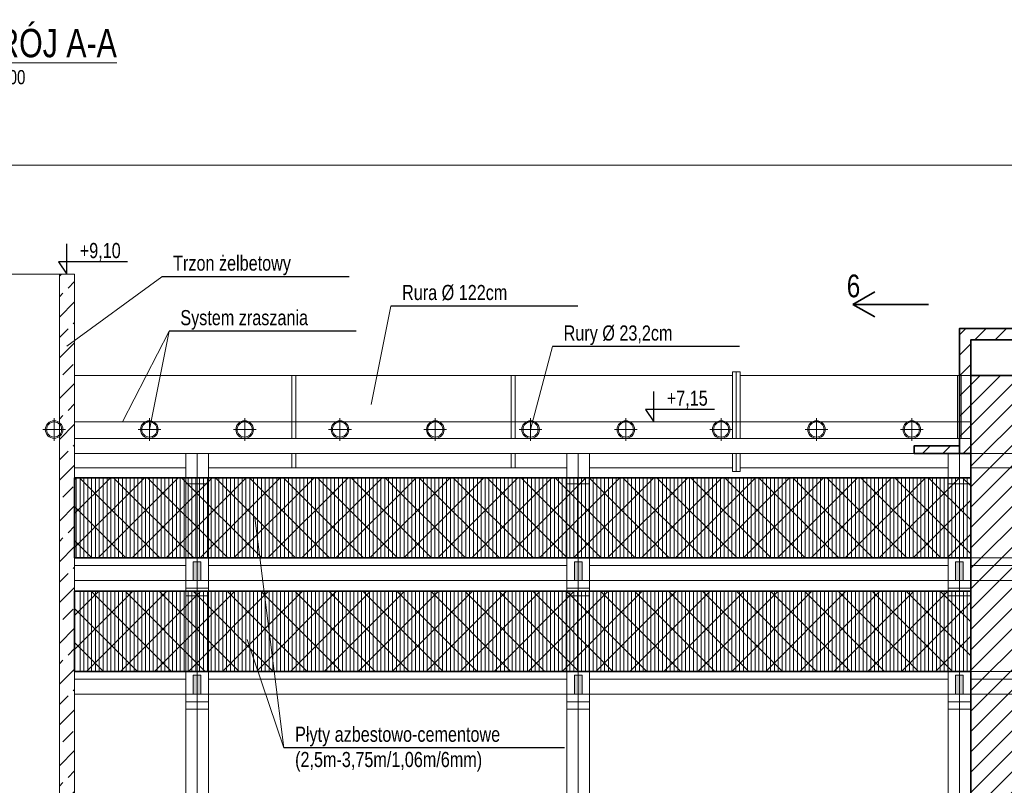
# Model space of a CAD drawing. Header units: centimetres. Extents: x 468120 to 512390, y 154906 to 171956.
# Tile 3 of 13: x 479691 to 480992, y 155771 to 156782. Entities that reach past the tile are written whole.
import ezdxf
from ezdxf.enums import TextEntityAlignment as Align

# ---------------------------------------------------------------- set-up
doc = ezdxf.new("R2010")
doc.units = ezdxf.units.CM
doc.header["$LTSCALE"] = 100
doc.layers.add('9_Pomocnicze', color=9, linetype='Continuous', lineweight=9)
doc.styles.add('CDMSTYLE', font='CDMSIMPL', dxfattribs={"width": 0.8, "bigfont": 'CDMBIGPL'})
doc.dimstyles.new('CDM-CM100CM', dxfattribs={"dimscale": 10, "dimtxt": 2, "dimasz": 1.5, "dimexe": 1.5, "dimexo": 0, "dimgap": 0.5, "dimtad": 1, "dimdec": 0, "dimrnd": 0.1, "dimzin": 9, "dimtxsty": 'CDMSTYLE', "dimblk": 'OBLIQUE', "dimcen": 2.5, "dimdle": 1.5, "dimclrd": 9, "dimclre": 9, "dimadec": 1, "dimazin": 2, "dimtfac": 1, "dimtdec": 0, "dimtix": 1, "dimtmove": 1, "dimatfit": 3, "dimldrblk": 'DOT', "dimfxlon": 1, "dimtvp": 1, "dimtolj": 1, "dimtzin": 0, "dimlwd": 25, "dimlwe": 25, "dimarcsym": 0})
pattern_1 = [(45, (-15066.831, -4410.127), (-13.4703842, 13.4703842), [])]

# ---------------------------------------------------------------- blocks, each defined once
blk = doc.blocks.new('_OBLIQUE')
at = {"color": 0, "linetype": 'ByBlock'}
blk.add_line((-0.5, -0.5), (0.5, 0.5), dxfattribs=at)
blk = doc.blocks.new('*D6312')
at = {"layer": '9_Pomocnicze', "color": 9, "lineweight": 25}
for p, q in [((482022.9, 155521.2), (482022.9, 155936.2)), ((481997.9, 155921.2), (482037.9, 155921.2)), ((481997.9, 155536.2), (482037.9, 155536.2))]:
    blk.add_line(p, q, dxfattribs=at)
at = {"layer": 'Defpoints', "color": 0}
for p in [(481663.1, 155921.2), (482022.9, 155921.2), (479763.1, 155536.2)]:
    blk.add_point(p, dxfattribs=at)
at = {"layer": '9_Pomocnicze', "color": 9, "linetype": 'ByBlock', "lineweight": 25, "xscale": 15, "yscale": 15, "zscale": 15}
for p, rotation in [((482022.9, 155921.2), 90), ((482022.9, 155536.2), 270)]:
    blk.add_blockref('_OBLIQUE', p, dxfattribs=dict(at, rotation=rotation))
at = {"layer": '9_Pomocnicze', "color": 0, "insert": (482007.9, 155728.7), "char_height": 20, "attachment_point": 5, "rotation": 90, "style": 'CDMSTYLE'}
blk.add_mtext('\\A1;385', dxfattribs=at)
blk = doc.blocks.new('_DOT')
at = {"color": 0, "linetype": 'ByBlock'}
blk.add_line((-0.5, 0), (-1, 0), dxfattribs=at)
at = {"color": 0, "linetype": 'ByBlock', "const_width": 0.5}
blk.add_lwpolyline([(-0.25, 0, 1), (0.25, 0, 1)], format="xyb", close=True, dxfattribs=at)
blk = doc.blocks.new('*D6315')
at = {"layer": '9_Pomocnicze', "color": 9, "lineweight": 25}
for p, q in [((482022.9, 156214.2), (482022.9, 156461.2)), ((481997.9, 156446.2), (482037.9, 156446.2)), ((481997.9, 156229.2), (482037.9, 156229.2))]:
    blk.add_line(p, q, dxfattribs=at)
at = {"layer": 'Defpoints', "color": 0}
for p in [(479763.1, 156446.2), (482022.9, 156446.2), (481533.1, 156229.2)]:
    blk.add_point(p, dxfattribs=at)
at = {"layer": '9_Pomocnicze', "color": 9, "linetype": 'ByBlock', "lineweight": 25, "xscale": 15, "yscale": 15, "zscale": 15}
for p, rotation in [((482022.9, 156446.2), 90), ((482022.9, 156229.2), 270)]:
    blk.add_blockref('_OBLIQUE', p, dxfattribs=dict(at, rotation=rotation))
at = {"layer": '9_Pomocnicze', "color": 0, "insert": (482007.9, 156337.7), "char_height": 20, "attachment_point": 5, "rotation": 90, "style": 'CDMSTYLE'}
blk.add_mtext('\\A1;217', dxfattribs=at)
blk = doc.blocks.new('*D6316')
at = {"layer": '9_Pomocnicze', "color": 9, "lineweight": 25}
for p, q in [((482082.9, 156461.2), (482082.9, 155521.2)), ((482057.9, 156446.2), (482097.9, 156446.2)), ((482057.9, 155536.2), (482097.9, 155536.2))]:
    blk.add_line(p, q, dxfattribs=at)
at = {"layer": 'Defpoints', "color": 0}
for p in [(479763.1, 156446.2), (479763.1, 155536.2), (482082.9, 155536.2)]:
    blk.add_point(p, dxfattribs=at)
at = {"layer": '9_Pomocnicze', "color": 9, "linetype": 'ByBlock', "lineweight": 25, "xscale": 15, "yscale": 15, "zscale": 15}
for p, rotation in [((482082.9, 156446.2), 90), ((482082.9, 155536.2), 270)]:
    blk.add_blockref('_OBLIQUE', p, dxfattribs=dict(at, rotation=rotation))
at = {"layer": '9_Pomocnicze', "color": 0, "insert": (482067.9, 155991.2), "char_height": 20, "attachment_point": 5, "rotation": 90, "style": 'CDMSTYLE'}
blk.add_mtext('\\A1;910', dxfattribs=at)

msp = doc.modelspace()

# ---------------------------------------------------------------- hatches: boundary and pattern name
at = {"layer": '9_Pomocnicze', "transparency": 33554687}
h = msp.add_hatch(dxfattribs=at)
h.set_pattern_fill('ANSI33', color=9, scale=6)
h.set_pattern_definition([(45, (0, -10301.96), (-26.9407684, 26.9407684), []), (45, (26.94, -10301.96), (-26.9407684, 26.9407684), [19.05, -9.525])])
h.paths.add_polyline_path([(479743.11, 155336.22), (479693.11, 155286.22), (479763.11, 155286.22), (479763.11, 156446.22), (479743.11, 156446.22), (479743.11, 156250.07, -0.2349288), (479747.71, 156240.82, -0.2349288), (479743.11, 156231.57)])
h.paths.add_polyline_path([(479583.11, 155514.5), (479544.83, 155476.22), (477569.11, 155476.22), (477569.11, 155486.22), (477339.11, 155536.22), (477339.11, 155486.22), (477469.11, 155457.96), (479553.11, 155456.22), (479603.11, 155506.22), (479603.11, 156229.22), (479583.11, 156229.22)])
h.paths.add_polyline_path([(479603.11, 156252.42), (479603.11, 156446.22), (479583.11, 156446.22), (479583.11, 156252.42)])
h.paths.add_polyline_path([(477886.54, 155448.26), (477886.54, 155484.17), (477926.54, 155484.17), (477926.54, 155448.26)], flags=9)
at = {"layer": '9_Pomocnicze', "lineweight": 35, "transparency": 33554687}
h = msp.add_hatch(dxfattribs=at)
h.set_pattern_fill('ANSI31', color=30, scale=6)
h.set_pattern_definition(pattern_1)
h.paths.add_polyline_path([(480948.11, 156312.22), (480948.11, 156359.22), (481098.11, 156359.22), (481098.11, 156312.22), (481098.11, 156209.22), (481113.11, 156209.22), (481113.11, 156374.22), (480933.11, 156374.22), (480933.11, 156209.22), (480948.11, 156209.22)])
h.paths.add_polyline_path([(481020.61, 156359.22), (481020.61, 156334.22), (481025.61, 156334.22), (481025.61, 156359.22)])
h = msp.add_hatch(dxfattribs=at)
h.set_pattern_fill('ANSI31', color=10, scale=6)
h.set_pattern_definition(pattern_1)
h.paths.add_polyline_path([(480948.11, 156312.22), (480948.11, 156209.22), (480948.11, 155486.22), (481098.11, 155486.22), (481098.11, 156209.22), (481098.11, 156312.22)])
h = msp.add_hatch(dxfattribs=at)
h.set_pattern_fill('ANSI31', color=80, scale=6)
h.set_pattern_definition(pattern_1)
h.paths.add_polyline_path([(481113.11, 156209.22), (481173.11, 156209.22), (481173.11, 156219.22), (481113.11, 156219.22)])
h.paths.add_polyline_path([(480933.11, 156209.22), (480933.11, 156219.22), (480873.11, 156219.22), (480873.11, 156209.22)])
h = msp.add_hatch(dxfattribs=at)
h.set_pattern_fill('ANSI37', color=50, scale=10)
h.set_pattern_definition([(45, (-15066.83, -4410.127), (-22.4506403, 22.4506403), []), (135, (-15066.83, -4410.127), (-22.4506403, -22.4506403), [])])
h.paths.add_polyline_path([(479763.11, 156177.22), (479763.11, 156071.22), (480948.11, 156071.22), (480948.11, 156177.22)])
h.paths.add_polyline_path([(481652.31, 156071.22), (481652.31, 156177.22), (481098.11, 156177.22), (481098.11, 156071.22)])
h.paths.add_polyline_path([(481652.31, 155921.22), (481652.31, 156027.22), (481098.11, 156027.22), (481098.11, 155921.22)])
h.paths.add_polyline_path([(479763.11, 156027.22), (479763.11, 155921.22), (480948.11, 155921.22), (480948.11, 156027.22)])
at = {"layer": '9_Pomocnicze', "transparency": 33554687}
h = msp.add_hatch(color=9, dxfattribs=at)
h.dxf.hatch_style = 1
h.paths.add_polyline_path([(479930.11, 156041.22), (479930.11, 156066.22), (479920.11, 156066.22), (479920.11, 156041.22)])
h.paths.add_polyline_path([(479930.11, 155891.22), (479930.11, 155916.22), (479920.11, 155916.22), (479920.11, 155891.22)])
h = msp.add_hatch(color=9, dxfattribs=at)
h.dxf.hatch_style = 1
h.paths.add_polyline_path([(480434.11, 156041.22), (480434.11, 156066.22), (480424.11, 156066.22), (480424.11, 156041.22)])
h.paths.add_polyline_path([(480434.11, 155891.22), (480434.11, 155916.22), (480424.11, 155916.22), (480424.11, 155891.22)])
h = msp.add_hatch(color=9, dxfattribs=at)
h.dxf.hatch_style = 1
h.paths.add_polyline_path([(480938.11, 156041.22), (480938.11, 156066.22), (480928.11, 156066.22), (480928.11, 156041.22)])
h.paths.add_polyline_path([(480938.11, 155891.22), (480938.11, 155916.22), (480928.11, 155916.22), (480928.11, 155891.22)])

# ---------------------------------------------------------------- linework, layer by layer
at = {"layer": '9_Pomocnicze'}
for p, q in [((477573.11, 156590.16), (481773.11, 156590.16)), ((479603.11, 156446.22), (479743.11, 156446.22)), ((479878.67, 156442.77), (479753.01, 156351.17)), ((480181.37, 156403.93), (480155.28, 156274.03)), ((479888.21, 156370.71), (479826.43, 156251.22)), ((479888.21, 156370.71), (479862.11, 156240.82)), ((480395.01, 156350.4), (480366.11, 156240.82)), ((480633.11, 156312.22), (479763.11, 156312.22)), ((480050.61, 156312.22), (480050.61, 156229.22)), ((480055.61, 156312.22), (480055.61, 156229.22)), ((480340.61, 156312.22), (480340.61, 156229.22)), ((480345.61, 156312.22), (480345.61, 156229.22)), ((480633.11, 156317.22), (480633.11, 156229.22)), ((480633.11, 156317.22), (480643.11, 156317.22)), ((480638.11, 156317.22), (480638.11, 156229.22)), ((480643.11, 156317.22), (480643.11, 156229.22)), ((480948.11, 156312.22), (480643.11, 156312.22)), ((480930.61, 156312.22), (480930.61, 156229.22)), ((480935.61, 156312.22), (480935.61, 156229.22)), ((479736.11, 156225.82), (479736.11, 156255.82)), ((480948.11, 156251.22), (479763.11, 156251.22)), ((479862.11, 156225.82), (479862.11, 156255.82)), ((479988.11, 156225.82), (479988.11, 156255.82)), ((480114.11, 156225.82), (480114.11, 156255.82)), ((480240.11, 156225.82), (480240.11, 156255.82)), ((480366.11, 156225.82), (480366.11, 156255.82)), ((480492.11, 156225.82), (480492.11, 156255.82)), ((480618.11, 156225.82), (480618.11, 156255.82)), ((480744.11, 156225.82), (480744.11, 156255.82)), ((480870.11, 156225.82), (480870.11, 156255.82)), ((479721.11, 156240.82), (479751.11, 156240.82)), ((479847.11, 156240.82), (479877.11, 156240.82)), ((479973.11, 156240.82), (480003.11, 156240.82)), ((480099.11, 156240.82), (480129.11, 156240.82)), ((480225.11, 156240.82), (480255.11, 156240.82)), ((480351.11, 156240.82), (480381.11, 156240.82)), ((480477.11, 156240.82), (480507.11, 156240.82)), ((480603.11, 156240.82), (480633.11, 156240.82)), ((480729.11, 156240.82), (480759.11, 156240.82)), ((480855.11, 156240.82), (480885.11, 156240.82)), ((480948.11, 156229.22), (479763.11, 156229.22)), ((481533.11, 156209.22), (479763.11, 156209.22)), ((479910.11, 156209.22), (479910.11, 155286.22)), ((479925.11, 155286.22), (479925.11, 156209.22)), ((479940.11, 156209.22), (479940.11, 155286.22)), ((480050.61, 156209.22), (480050.61, 156190.22)), ((480055.61, 156209.22), (480055.61, 156190.22)), ((480340.61, 156209.22), (480340.61, 156190.22)), ((480345.61, 156209.22), (480345.61, 156190.22)), ((480414.11, 156209.22), (480414.11, 155286.22)), ((480429.11, 155286.22), (480429.11, 156209.22)), ((480444.11, 156209.22), (480444.11, 155286.22)), ((480633.11, 156209.22), (480633.11, 156185.22)), ((480638.11, 156209.22), (480638.11, 156185.22)), ((480643.11, 156209.22), (480643.11, 156185.22)), ((480918.11, 156209.22), (480918.11, 155286.22)), ((480933.11, 155286.22), (480933.11, 156209.22)), ((480948.11, 156209.22), (480948.11, 155286.22)), ((479910.11, 156190.22), (479763.11, 156190.22)), ((480414.11, 156190.22), (479940.11, 156190.22)), ((480633.11, 156190.22), (480444.11, 156190.22)), ((480633.11, 156185.22), (480643.11, 156185.22)), ((480918.11, 156190.22), (480643.11, 156190.22)), ((481422.11, 156190.22), (480948.11, 156190.22)), ((479765.31, 156177.22), (479765.31, 156071.22)), ((479770.41, 156177.22), (479770.41, 156071.22)), ((479775.51, 156177.22), (479775.51, 156071.22)), ((479780.61, 156177.22), (479780.61, 156071.22)), ((479785.71, 156177.22), (479785.71, 156071.22)), ((479790.81, 156177.22), (479790.81, 156071.22)), ((479795.91, 156177.22), (479795.91, 156071.22)), ((479801.01, 156177.22), (479801.01, 156071.22)), ((479806.11, 156177.22), (479806.11, 156071.22)), ((479811.21, 156177.22), (479811.21, 156071.22)), ((479816.31, 156177.22), (479816.31, 156071.22)), ((479821.41, 156177.22), (479821.41, 156071.22)), ((479826.51, 156177.22), (479826.51, 156071.22)), ((479831.61, 156177.22), (479831.61, 156071.22)), ((479836.71, 156177.22), (479836.71, 156071.22)), ((479841.81, 156177.22), (479841.81, 156071.22)), ((479846.91, 156177.22), (479846.91, 156071.22)), ((479852.01, 156177.22), (479852.01, 156071.22)), ((479857.11, 156177.22), (479857.11, 156071.22)), ((479862.21, 156177.22), (479862.21, 156071.22)), ((479867.31, 156177.22), (479867.31, 156071.22)), ((479872.41, 156177.22), (479872.41, 156071.22)), ((479877.51, 156177.22), (479877.51, 156071.22)), ((479882.61, 156177.22), (479882.61, 156071.22)), ((479887.71, 156177.22), (479887.71, 156071.22)), ((479892.81, 156177.22), (479892.81, 156071.22)), ((479897.91, 156177.22), (479897.91, 156071.22)), ((479903.01, 156177.22), (479903.01, 156071.22)), ((479908.11, 156177.22), (479908.11, 156071.22)), ((479910.11, 156169.22), (479940.11, 156169.22)), ((479913.21, 156177.22), (479913.21, 156071.22)), ((479918.31, 156177.22), (479918.31, 156071.22)), ((479923.41, 156177.22), (479923.41, 156071.22)), ((479928.51, 156177.22), (479928.51, 156071.22)), ((479933.61, 156177.22), (479933.61, 156071.22)), ((479938.71, 156177.22), (479938.71, 156071.22)), ((479943.81, 156177.22), (479943.81, 156071.22)), ((479948.91, 156177.22), (479948.91, 156071.22)), ((479954.01, 156177.22), (479954.01, 156071.22)), ((479959.11, 156177.22), (479959.11, 156071.22)), ((479964.21, 156177.22), (479964.21, 156071.22)), ((479969.31, 156177.22), (479969.31, 156071.22)), ((479974.41, 156177.22), (479974.41, 156071.22)), ((479979.51, 156177.22), (479979.51, 156071.22)), ((479984.61, 156177.22), (479984.61, 156071.22)), ((479989.71, 156177.22), (479989.71, 156071.22)), ((479994.81, 156177.22), (479994.81, 156071.22)), ((479999.91, 156177.22), (479999.91, 156071.22)), ((480005.01, 156177.22), (480005.01, 156071.22)), ((480010.11, 156177.22), (480010.11, 156071.22)), ((480015.21, 156177.22), (480015.21, 156071.22)), ((480020.31, 156177.22), (480020.31, 156071.22)), ((480025.41, 156177.22), (480025.41, 156071.22)), ((480030.51, 156177.22), (480030.51, 156071.22)), ((480035.61, 156177.22), (480035.61, 156071.22)), ((480040.71, 156177.22), (480040.71, 156071.22)), ((480045.81, 156177.22), (480045.81, 156071.22)), ((480050.91, 156177.22), (480050.91, 156071.22)), ((480056.01, 156177.22), (480056.01, 156071.22)), ((480061.11, 156177.22), (480061.11, 156071.22)), ((480066.21, 156177.22), (480066.21, 156071.22)), ((480071.31, 156177.22), (480071.31, 156071.22)), ((480076.41, 156177.22), (480076.41, 156071.22)), ((480081.51, 156177.22), (480081.51, 156071.22)), ((480086.61, 156177.22), (480086.61, 156071.22)), ((480091.71, 156177.22), (480091.71, 156071.22)), ((480096.81, 156177.22), (480096.81, 156071.22)), ((480101.91, 156177.22), (480101.91, 156071.22)), ((480107.01, 156177.22), (480107.01, 156071.22)), ((480112.11, 156177.22), (480112.11, 156071.22)), ((480117.21, 156177.22), (480117.21, 156071.22)), ((480122.31, 156177.22), (480122.31, 156071.22)), ((480127.41, 156177.22), (480127.41, 156071.22)), ((480132.51, 156177.22), (480132.51, 156071.22)), ((480137.61, 156177.22), (480137.61, 156071.22)), ((480142.71, 156177.22), (480142.71, 156071.22)), ((480147.81, 156177.22), (480147.81, 156071.22)), ((480152.91, 156177.22), (480152.91, 156071.22)), ((480158.01, 156177.22), (480158.01, 156071.22)), ((480163.11, 156177.22), (480163.11, 156071.22)), ((480168.21, 156177.22), (480168.21, 156071.22)), ((480173.31, 156177.22), (480173.31, 156071.22)), ((480178.41, 156177.22), (480178.41, 156071.22)), ((480183.51, 156177.22), (480183.51, 156071.22)), ((480188.61, 156177.22), (480188.61, 156071.22)), ((480193.71, 156177.22), (480193.71, 156071.22)), ((480198.81, 156177.22), (480198.81, 156071.22)), ((480203.91, 156177.22), (480203.91, 156071.22)), ((480209.01, 156177.22), (480209.01, 156071.22)), ((480214.11, 156177.22), (480214.11, 156071.22)), ((480219.21, 156177.22), (480219.21, 156071.22)), ((480224.31, 156177.22), (480224.31, 156071.22)), ((480229.41, 156177.22), (480229.41, 156071.22)), ((480234.51, 156177.22), (480234.51, 156071.22)), ((480239.61, 156177.22), (480239.61, 156071.22)), ((480244.71, 156177.22), (480244.71, 156071.22)), ((480249.81, 156177.22), (480249.81, 156071.22)), ((480254.91, 156177.22), (480254.91, 156071.22)), ((480260.01, 156177.22), (480260.01, 156071.22)), ((480265.11, 156177.22), (480265.11, 156071.22)), ((480270.21, 156177.22), (480270.21, 156071.22)), ((480275.31, 156177.22), (480275.31, 156071.22)), ((480280.41, 156177.22), (480280.41, 156071.22)), ((480285.51, 156177.22), (480285.51, 156071.22)), ((480290.61, 156177.22), (480290.61, 156071.22)), ((480295.71, 156177.22), (480295.71, 156071.22)), ((480300.81, 156177.22), (480300.81, 156071.22)), ((480305.91, 156177.22), (480305.91, 156071.22)), ((480311.01, 156177.22), (480311.01, 156071.22)), ((480316.11, 156177.22), (480316.11, 156071.22)), ((480321.21, 156177.22), (480321.21, 156071.22)), ((480326.31, 156177.22), (480326.31, 156071.22)), ((480331.41, 156177.22), (480331.41, 156071.22)), ((480336.51, 156177.22), (480336.51, 156071.22)), ((480341.61, 156177.22), (480341.61, 156071.22)), ((480346.71, 156177.22), (480346.71, 156071.22)), ((480351.81, 156177.22), (480351.81, 156071.22)), ((480356.91, 156177.22), (480356.91, 156071.22)), ((480362.01, 156177.22), (480362.01, 156071.22)), ((480367.11, 156177.22), (480367.11, 156071.22)), ((480372.21, 156177.22), (480372.21, 156071.22)), ((480377.31, 156177.22), (480377.31, 156071.22)), ((480382.41, 156177.22), (480382.41, 156071.22)), ((480387.51, 156177.22), (480387.51, 156071.22)), ((480392.61, 156177.22), (480392.61, 156071.22)), ((480397.71, 156177.22), (480397.71, 156071.22)), ((480402.81, 156177.22), (480402.81, 156071.22)), ((480407.91, 156177.22), (480407.91, 156071.22)), ((480413.01, 156177.22), (480413.01, 156071.22)), ((480414.11, 156169.22), (480444.11, 156169.22)), ((480418.11, 156177.22), (480418.11, 156071.22)), ((480423.21, 156177.22), (480423.21, 156071.22)), ((480428.31, 156177.22), (480428.31, 156071.22)), ((480433.41, 156177.22), (480433.41, 156071.22)), ((480438.51, 156177.22), (480438.51, 156071.22)), ((480443.61, 156177.22), (480443.61, 156071.22)), ((480448.71, 156177.22), (480448.71, 156071.22)), ((480453.81, 156177.22), (480453.81, 156071.22)), ((480458.91, 156177.22), (480458.91, 156071.22)), ((480464.01, 156177.22), (480464.01, 156071.22)), ((480469.11, 156177.22), (480469.11, 156071.22)), ((480474.21, 156177.22), (480474.21, 156071.22)), ((480479.31, 156177.22), (480479.31, 156071.22)), ((480484.41, 156177.22), (480484.41, 156071.22)), ((480489.51, 156177.22), (480489.51, 156071.22)), ((480494.61, 156177.22), (480494.61, 156071.22)), ((480499.71, 156177.22), (480499.71, 156071.22)), ((480504.81, 156177.22), (480504.81, 156071.22)), ((480509.91, 156177.22), (480509.91, 156071.22)), ((480515.01, 156177.22), (480515.01, 156071.22)), ((480520.11, 156177.22), (480520.11, 156071.22)), ((480525.21, 156177.22), (480525.21, 156071.22)), ((480530.31, 156177.22), (480530.31, 156071.22)), ((480535.41, 156177.22), (480535.41, 156071.22)), ((480540.51, 156177.22), (480540.51, 156071.22)), ((480545.61, 156177.22), (480545.61, 156071.22)), ((480550.71, 156177.22), (480550.71, 156071.22)), ((480555.81, 156177.22), (480555.81, 156071.22)), ((480560.91, 156177.22), (480560.91, 156071.22)), ((480566.01, 156177.22), (480566.01, 156071.22)), ((480571.11, 156177.22), (480571.11, 156071.22)), ((480576.21, 156177.22), (480576.21, 156071.22)), ((480581.31, 156177.22), (480581.31, 156071.22)), ((480586.41, 156177.22), (480586.41, 156071.22)), ((480591.51, 156177.22), (480591.51, 156071.22)), ((480596.61, 156177.22), (480596.61, 156071.22)), ((480601.71, 156177.22), (480601.71, 156071.22)), ((480606.81, 156177.22), (480606.81, 156071.22)), ((480611.91, 156177.22), (480611.91, 156071.22)), ((480617.01, 156177.22), (480617.01, 156071.22)), ((480622.11, 156177.22), (480622.11, 156071.22)), ((480627.21, 156177.22), (480627.21, 156071.22)), ((480632.31, 156177.22), (480632.31, 156071.22)), ((480637.41, 156177.22), (480637.41, 156071.22)), ((480642.51, 156177.22), (480642.51, 156071.22)), ((480647.61, 156177.22), (480647.61, 156071.22)), ((480652.71, 156177.22), (480652.71, 156071.22)), ((480657.81, 156177.22), (480657.81, 156071.22)), ((480662.91, 156177.22), (480662.91, 156071.22)), ((480668.01, 156177.22), (480668.01, 156071.22)), ((480673.11, 156177.22), (480673.11, 156071.22)), ((480678.21, 156177.22), (480678.21, 156071.22)), ((480683.31, 156177.22), (480683.31, 156071.22)), ((480688.41, 156177.22), (480688.41, 156071.22)), ((480693.51, 156177.22), (480693.51, 156071.22)), ((480698.61, 156177.22), (480698.61, 156071.22)), ((480703.71, 156177.22), (480703.71, 156071.22)), ((480708.81, 156177.22), (480708.81, 156071.22)), ((480713.91, 156177.22), (480713.91, 156071.22)), ((480719.01, 156177.22), (480719.01, 156071.22)), ((480724.11, 156177.22), (480724.11, 156071.22)), ((480729.21, 156177.22), (480729.21, 156071.22)), ((480734.31, 156177.22), (480734.31, 156071.22)), ((480739.41, 156177.22), (480739.41, 156071.22)), ((480744.51, 156177.22), (480744.51, 156071.22)), ((480749.61, 156177.22), (480749.61, 156071.22)), ((480754.71, 156177.22), (480754.71, 156071.22)), ((480759.81, 156177.22), (480759.81, 156071.22)), ((480764.91, 156177.22), (480764.91, 156071.22)), ((480770.01, 156177.22), (480770.01, 156071.22)), ((480775.11, 156177.22), (480775.11, 156071.22)), ((480780.21, 156177.22), (480780.21, 156071.22)), ((480785.31, 156177.22), (480785.31, 156071.22)), ((480790.41, 156177.22), (480790.41, 156071.22)), ((480795.51, 156177.22), (480795.51, 156071.22)), ((480800.61, 156177.22), (480800.61, 156071.22)), ((480805.71, 156177.22), (480805.71, 156071.22)), ((480810.81, 156177.22), (480810.81, 156071.22)), ((480815.91, 156177.22), (480815.91, 156071.22)), ((480821.01, 156177.22), (480821.01, 156071.22)), ((480826.11, 156177.22), (480826.11, 156071.22)), ((480831.21, 156177.22), (480831.21, 156071.22)), ((480836.31, 156177.22), (480836.31, 156071.22)), ((480841.41, 156177.22), (480841.41, 156071.22)), ((480846.51, 156177.22), (480846.51, 156071.22)), ((480851.61, 156177.22), (480851.61, 156071.22)), ((480856.71, 156177.22), (480856.71, 156071.22)), ((480861.81, 156177.22), (480861.81, 156071.22)), ((480866.91, 156177.22), (480866.91, 156071.22)), ((480872.01, 156177.22), (480872.01, 156071.22)), ((480877.11, 156177.22), (480877.11, 156071.22)), ((480882.21, 156177.22), (480882.21, 156071.22)), ((480887.31, 156177.22), (480887.31, 156071.22)), ((480892.41, 156177.22), (480892.41, 156071.22)), ((480897.51, 156177.22), (480897.51, 156071.22)), ((480902.61, 156177.22), (480902.61, 156071.22)), ((480907.71, 156177.22), (480907.71, 156071.22)), ((480912.81, 156177.22), (480912.81, 156071.22)), ((480917.91, 156177.22), (480917.91, 156071.22)), ((480918.11, 156169.22), (480948.11, 156169.22)), ((480923.01, 156177.22), (480923.01, 156071.22)), ((480928.11, 156177.22), (480928.11, 156071.22)), ((480933.21, 156177.22), (480933.21, 156071.22)), ((480938.31, 156177.22), (480938.31, 156071.22)), ((480943.41, 156177.22), (480943.41, 156071.22)), ((480039.94, 155820.29), (480001.41, 156124.22)), ((479910.11, 156071.22), (479763.11, 156071.22)), ((479910.11, 156071.22), (479940.11, 156071.22)), ((480414.11, 156071.22), (479940.11, 156071.22)), ((480414.11, 156071.22), (480444.11, 156071.22)), ((480918.11, 156071.22), (480444.11, 156071.22)), ((480918.11, 156071.22), (480948.11, 156071.22)), ((481422.11, 156071.22), (480948.11, 156071.22)), ((479910.11, 156061.22), (479763.11, 156061.22)), ((480414.11, 156061.22), (479940.11, 156061.22)), ((480918.11, 156061.22), (480444.11, 156061.22)), ((481422.11, 156061.22), (480948.11, 156061.22)), ((479910.11, 156041.22), (479763.11, 156041.22)), ((479910.11, 156041.22), (479940.11, 156041.22)), ((480414.11, 156041.22), (479940.11, 156041.22)), ((480414.11, 156041.22), (480444.11, 156041.22)), ((480918.11, 156041.22), (480444.11, 156041.22)), ((480918.11, 156041.22), (480948.11, 156041.22)), ((481422.11, 156041.22), (480948.11, 156041.22)), ((479770.41, 156027.22), (479770.41, 155921.22)), ((479775.51, 156027.22), (479775.51, 155921.22)), ((479780.61, 156027.22), (479780.61, 155921.22)), ((479785.71, 156027.22), (479785.71, 155921.22)), ((479790.81, 156027.22), (479790.81, 155921.22)), ((479795.91, 156027.22), (479795.91, 155921.22)), ((479801.01, 156027.22), (479801.01, 155921.22)), ((479806.11, 156027.22), (479806.11, 155921.22)), ((479811.21, 156027.22), (479811.21, 155921.22)), ((479816.31, 156027.22), (479816.31, 155921.22)), ((479821.41, 156027.22), (479821.41, 155921.22)), ((479826.51, 156027.22), (479826.51, 155921.22)), ((479831.61, 156027.22), (479831.61, 155921.22)), ((479836.71, 156027.22), (479836.71, 155921.22)), ((479841.81, 156027.22), (479841.81, 155921.22)), ((479846.91, 156027.22), (479846.91, 155921.22)), ((479852.01, 156027.22), (479852.01, 155921.22)), ((479857.11, 156027.22), (479857.11, 155921.22)), ((479862.21, 156027.22), (479862.21, 155921.22)), ((479867.31, 156027.22), (479867.31, 155921.22)), ((479872.41, 156027.22), (479872.41, 155921.22)), ((479877.51, 156027.22), (479877.51, 155921.22)), ((479882.61, 156027.22), (479882.61, 155921.22)), ((479887.71, 156027.22), (479887.71, 155921.22)), ((479892.81, 156027.22), (479892.81, 155921.22)), ((479897.91, 156027.22), (479897.91, 155921.22)), ((479903.01, 156027.22), (479903.01, 155921.22)), ((479908.11, 156027.22), (479908.11, 155921.22)), ((479910.11, 156031.22), (479940.11, 156031.22)), ((479913.21, 156027.22), (479913.21, 155921.22)), ((479918.31, 156027.22), (479918.31, 155921.22)), ((479923.41, 156027.22), (479923.41, 155921.22)), ((479928.51, 156027.22), (479928.51, 155921.22)), ((479933.61, 156027.22), (479933.61, 155921.22)), ((479938.71, 156027.22), (479938.71, 155921.22)), ((479943.81, 156027.22), (479943.81, 155921.22)), ((479948.91, 156027.22), (479948.91, 155921.22)), ((479954.01, 156027.22), (479954.01, 155921.22)), ((479959.11, 156027.22), (479959.11, 155921.22)), ((479964.21, 156027.22), (479964.21, 155921.22)), ((479969.31, 156027.22), (479969.31, 155921.22)), ((479974.41, 156027.22), (479974.41, 155921.22)), ((479979.51, 156027.22), (479979.51, 155921.22)), ((479984.61, 156027.22), (479984.61, 155921.22)), ((479989.71, 156027.22), (479989.71, 155921.22)), ((479994.81, 156027.22), (479994.81, 155921.22)), ((479999.91, 156027.22), (479999.91, 155921.22)), ((480005.01, 156027.22), (480005.01, 155921.22)), ((480010.11, 156027.22), (480010.11, 155921.22)), ((480015.21, 156027.22), (480015.21, 155921.22)), ((480020.31, 156027.22), (480020.31, 155921.22)), ((480025.41, 156027.22), (480025.41, 155921.22)), ((480030.51, 156027.22), (480030.51, 155921.22)), ((480035.61, 156027.22), (480035.61, 155921.22)), ((480040.71, 156027.22), (480040.71, 155921.22)), ((480045.81, 156027.22), (480045.81, 155921.22)), ((480050.91, 156027.22), (480050.91, 155921.22)), ((480056.01, 156027.22), (480056.01, 155921.22)), ((480061.11, 156027.22), (480061.11, 155921.22)), ((480066.21, 156027.22), (480066.21, 155921.22)), ((480071.31, 156027.22), (480071.31, 155921.22)), ((480076.41, 156027.22), (480076.41, 155921.22)), ((480081.51, 156027.22), (480081.51, 155921.22)), ((480086.61, 156027.22), (480086.61, 155921.22)), ((480091.71, 156027.22), (480091.71, 155921.22)), ((480096.81, 156027.22), (480096.81, 155921.22)), ((480101.91, 156027.22), (480101.91, 155921.22)), ((480107.01, 156027.22), (480107.01, 155921.22)), ((480112.11, 156027.22), (480112.11, 155921.22)), ((480117.21, 156027.22), (480117.21, 155921.22)), ((480122.31, 156027.22), (480122.31, 155921.22)), ((480127.41, 156027.22), (480127.41, 155921.22)), ((480132.51, 156027.22), (480132.51, 155921.22)), ((480137.61, 156027.22), (480137.61, 155921.22)), ((480142.71, 156027.22), (480142.71, 155921.22)), ((480147.81, 156027.22), (480147.81, 155921.22)), ((480152.91, 156027.22), (480152.91, 155921.22)), ((480158.01, 156027.22), (480158.01, 155921.22)), ((480163.11, 156027.22), (480163.11, 155921.22)), ((480168.21, 156027.22), (480168.21, 155921.22)), ((480173.31, 156027.22), (480173.31, 155921.22)), ((480178.41, 156027.22), (480178.41, 155921.22)), ((480183.51, 156027.22), (480183.51, 155921.22)), ((480188.61, 156027.22), (480188.61, 155921.22)), ((480193.71, 156027.22), (480193.71, 155921.22)), ((480198.81, 156027.22), (480198.81, 155921.22)), ((480203.91, 156027.22), (480203.91, 155921.22)), ((480209.01, 156027.22), (480209.01, 155921.22)), ((480214.11, 156027.22), (480214.11, 155921.22)), ((480219.21, 156027.22), (480219.21, 155921.22)), ((480224.31, 156027.22), (480224.31, 155921.22)), ((480229.41, 156027.22), (480229.41, 155921.22)), ((480234.51, 156027.22), (480234.51, 155921.22)), ((480239.61, 156027.22), (480239.61, 155921.22)), ((480244.71, 156027.22), (480244.71, 155921.22)), ((480249.81, 156027.22), (480249.81, 155921.22)), ((480254.91, 156027.22), (480254.91, 155921.22)), ((480260.01, 156027.22), (480260.01, 155921.22)), ((480265.11, 156027.22), (480265.11, 155921.22)), ((480270.21, 156027.22), (480270.21, 155921.22)), ((480275.31, 156027.22), (480275.31, 155921.22)), ((480280.41, 156027.22), (480280.41, 155921.22)), ((480285.51, 156027.22), (480285.51, 155921.22)), ((480290.61, 156027.22), (480290.61, 155921.22)), ((480295.71, 156027.22), (480295.71, 155921.22)), ((480300.81, 156027.22), (480300.81, 155921.22)), ((480305.91, 156027.22), (480305.91, 155921.22)), ((480311.01, 156027.22), (480311.01, 155921.22)), ((480316.11, 156027.22), (480316.11, 155921.22)), ((480321.21, 156027.22), (480321.21, 155921.22)), ((480326.31, 156027.22), (480326.31, 155921.22)), ((480331.41, 156027.22), (480331.41, 155921.22)), ((480336.51, 156027.22), (480336.51, 155921.22)), ((480341.61, 156027.22), (480341.61, 155921.22)), ((480346.71, 156027.22), (480346.71, 155921.22)), ((480351.81, 156027.22), (480351.81, 155921.22)), ((480356.91, 156027.22), (480356.91, 155921.22)), ((480362.01, 156027.22), (480362.01, 155921.22)), ((480367.11, 156027.22), (480367.11, 155921.22)), ((480372.21, 156027.22), (480372.21, 155921.22)), ((480377.31, 156027.22), (480377.31, 155921.22)), ((480382.41, 156027.22), (480382.41, 155921.22)), ((480387.51, 156027.22), (480387.51, 155921.22)), ((480392.61, 156027.22), (480392.61, 155921.22)), ((480397.71, 156027.22), (480397.71, 155921.22)), ((480402.81, 156027.22), (480402.81, 155921.22)), ((480407.91, 156027.22), (480407.91, 155921.22)), ((480413.01, 156027.22), (480413.01, 155921.22)), ((480414.11, 156031.22), (480444.11, 156031.22)), ((480418.11, 156027.22), (480418.11, 155921.22)), ((480423.21, 156027.22), (480423.21, 155921.22)), ((480428.31, 156027.22), (480428.31, 155921.22)), ((480433.41, 156027.22), (480433.41, 155921.22)), ((480438.51, 156027.22), (480438.51, 155921.22)), ((480443.61, 156027.22), (480443.61, 155921.22)), ((480448.71, 156027.22), (480448.71, 155921.22)), ((480453.81, 156027.22), (480453.81, 155921.22)), ((480458.91, 156027.22), (480458.91, 155921.22)), ((480464.01, 156027.22), (480464.01, 155921.22)), ((480469.11, 156027.22), (480469.11, 155921.22)), ((480474.21, 156027.22), (480474.21, 155921.22)), ((480479.31, 156027.22), (480479.31, 155921.22)), ((480484.41, 156027.22), (480484.41, 155921.22)), ((480489.51, 156027.22), (480489.51, 155921.22)), ((480494.61, 156027.22), (480494.61, 155921.22)), ((480499.71, 156027.22), (480499.71, 155921.22)), ((480504.81, 156027.22), (480504.81, 155921.22)), ((480509.91, 156027.22), (480509.91, 155921.22)), ((480515.01, 156027.22), (480515.01, 155921.22)), ((480520.11, 156027.22), (480520.11, 155921.22)), ((480525.21, 156027.22), (480525.21, 155921.22)), ((480530.31, 156027.22), (480530.31, 155921.22)), ((480535.41, 156027.22), (480535.41, 155921.22)), ((480540.51, 156027.22), (480540.51, 155921.22)), ((480545.61, 156027.22), (480545.61, 155921.22)), ((480550.71, 156027.22), (480550.71, 155921.22)), ((480555.81, 156027.22), (480555.81, 155921.22)), ((480560.91, 156027.22), (480560.91, 155921.22)), ((480566.01, 156027.22), (480566.01, 155921.22)), ((480571.11, 156027.22), (480571.11, 155921.22)), ((480576.21, 156027.22), (480576.21, 155921.22)), ((480581.31, 156027.22), (480581.31, 155921.22)), ((480586.41, 156027.22), (480586.41, 155921.22)), ((480591.51, 156027.22), (480591.51, 155921.22)), ((480596.61, 156027.22), (480596.61, 155921.22)), ((480601.71, 156027.22), (480601.71, 155921.22)), ((480606.81, 156027.22), (480606.81, 155921.22)), ((480611.91, 156027.22), (480611.91, 155921.22)), ((480617.01, 156027.22), (480617.01, 155921.22)), ((480622.11, 156027.22), (480622.11, 155921.22)), ((480627.21, 156027.22), (480627.21, 155921.22)), ((480632.31, 156027.22), (480632.31, 155921.22)), ((480637.41, 156027.22), (480637.41, 155921.22)), ((480642.51, 156027.22), (480642.51, 155921.22)), ((480647.61, 156027.22), (480647.61, 155921.22)), ((480652.71, 156027.22), (480652.71, 155921.22)), ((480657.81, 156027.22), (480657.81, 155921.22)), ((480662.91, 156027.22), (480662.91, 155921.22)), ((480668.01, 156027.22), (480668.01, 155921.22)), ((480673.11, 156027.22), (480673.11, 155921.22)), ((480678.21, 156027.22), (480678.21, 155921.22)), ((480683.31, 156027.22), (480683.31, 155921.22)), ((480688.41, 156027.22), (480688.41, 155921.22)), ((480693.51, 156027.22), (480693.51, 155921.22)), ((480698.61, 156027.22), (480698.61, 155921.22)), ((480703.71, 156027.22), (480703.71, 155921.22)), ((480708.81, 156027.22), (480708.81, 155921.22)), ((480713.91, 156027.22), (480713.91, 155921.22)), ((480719.01, 156027.22), (480719.01, 155921.22)), ((480724.11, 156027.22), (480724.11, 155921.22)), ((480729.21, 156027.22), (480729.21, 155921.22)), ((480734.31, 156027.22), (480734.31, 155921.22)), ((480739.41, 156027.22), (480739.41, 155921.22)), ((480744.51, 156027.22), (480744.51, 155921.22)), ((480749.61, 156027.22), (480749.61, 155921.22)), ((480754.71, 156027.22), (480754.71, 155921.22)), ((480759.81, 156027.22), (480759.81, 155921.22)), ((480764.91, 156027.22), (480764.91, 155921.22)), ((480770.01, 156027.22), (480770.01, 155921.22)), ((480775.11, 156027.22), (480775.11, 155921.22)), ((480780.21, 156027.22), (480780.21, 155921.22)), ((480785.31, 156027.22), (480785.31, 155921.22)), ((480790.41, 156027.22), (480790.41, 155921.22)), ((480795.51, 156027.22), (480795.51, 155921.22)), ((480800.61, 156027.22), (480800.61, 155921.22)), ((480805.71, 156027.22), (480805.71, 155921.22)), ((480810.81, 156027.22), (480810.81, 155921.22)), ((480815.91, 156027.22), (480815.91, 155921.22)), ((480821.01, 156027.22), (480821.01, 155921.22)), ((480826.11, 156027.22), (480826.11, 155921.22)), ((480831.21, 156027.22), (480831.21, 155921.22)), ((480836.31, 156027.22), (480836.31, 155921.22)), ((480841.41, 156027.22), (480841.41, 155921.22)), ((480846.51, 156027.22), (480846.51, 155921.22)), ((480851.61, 156027.22), (480851.61, 155921.22)), ((480856.71, 156027.22), (480856.71, 155921.22)), ((480861.81, 156027.22), (480861.81, 155921.22)), ((480866.91, 156027.22), (480866.91, 155921.22)), ((480872.01, 156027.22), (480872.01, 155921.22)), ((480877.11, 156027.22), (480877.11, 155921.22)), ((480882.21, 156027.22), (480882.21, 155921.22)), ((480887.31, 156027.22), (480887.31, 155921.22)), ((480892.41, 156027.22), (480892.41, 155921.22)), ((480897.51, 156027.22), (480897.51, 155921.22)), ((480902.61, 156027.22), (480902.61, 155921.22)), ((480907.71, 156027.22), (480907.71, 155921.22)), ((480912.81, 156027.22), (480912.81, 155921.22)), ((480917.91, 156027.22), (480917.91, 155921.22)), ((480918.11, 156031.22), (480948.11, 156031.22)), ((480923.01, 156027.22), (480923.01, 155921.22)), ((480928.11, 156027.22), (480928.11, 155921.22)), ((480933.21, 156027.22), (480933.21, 155921.22)), ((480938.31, 156027.22), (480938.31, 155921.22)), ((480943.41, 156027.22), (480943.41, 155921.22)), ((479910.11, 156021.22), (479940.11, 156021.22)), ((480414.11, 156021.22), (480444.11, 156021.22)), ((480918.11, 156021.22), (480948.11, 156021.22)), ((480039.94, 155820.29), (479991.21, 155963.3)), ((479910.11, 155921.22), (479763.11, 155921.22)), ((479910.11, 155921.22), (479940.11, 155921.22)), ((480414.11, 155921.22), (479940.11, 155921.22)), ((480414.11, 155921.22), (480444.11, 155921.22)), ((480918.11, 155921.22), (480444.11, 155921.22)), ((480918.11, 155921.22), (480948.11, 155921.22)), ((481422.11, 155921.22), (480948.11, 155921.22)), ((479910.11, 155911.22), (479763.11, 155911.22)), ((480414.11, 155911.22), (479940.11, 155911.22)), ((480918.11, 155911.22), (480444.11, 155911.22)), ((481422.11, 155911.22), (480948.11, 155911.22)), ((479910.11, 155891.22), (479763.11, 155891.22)), ((479910.11, 155891.22), (479940.11, 155891.22)), ((480414.11, 155891.22), (479940.11, 155891.22)), ((480414.11, 155891.22), (480444.11, 155891.22)), ((480918.11, 155891.22), (480444.11, 155891.22)), ((480918.11, 155891.22), (480948.11, 155891.22)), ((481422.11, 155891.22), (480948.11, 155891.22)), ((479910.11, 155881.22), (479940.11, 155881.22)), ((479910.11, 155871.22), (479940.11, 155871.22)), ((480414.11, 155881.22), (480444.11, 155881.22)), ((480414.11, 155871.22), (480444.11, 155871.22)), ((480918.11, 155881.22), (480948.11, 155881.22)), ((480918.11, 155871.22), (480948.11, 155871.22))]:
    msp.add_line(p, q, dxfattribs=at)
at = {"layer": '9_Pomocnicze', "lineweight": 25}
for p, q in [((479741.91, 156462.22), (479753.11, 156446.22)), ((480518.05, 156267.22), (480529.25, 156251.22))]:
    msp.add_line(p, q, dxfattribs=at)
at = {"layer": '9_Pomocnicze', "color": 130, "lineweight": 35}
for q in [(480821.14, 156422.89), (480821.14, 156389.56)]:
    msp.add_line((480792.27, 156406.23), q, dxfattribs=at)
at = {"layer": '9_Pomocnicze', "lineweight": 25}
for points in [[(479753.11, 156446.22), (479753.11, 156486.22)], [(479833.11, 156462.22), (479741.91, 156462.22)], [(480126.04, 156442.77), (479878.67, 156442.77)], [(480428.75, 156403.93), (480181.37, 156403.93)], [(480135.58, 156370.71), (479888.21, 156370.71)], [(480642.38, 156350.4), (480395.01, 156350.4)], [(480529.25, 156251.22), (480529.25, 156291.22)], [(480609.25, 156267.22), (480518.05, 156267.22)], [(480411, 155820.29), (480039.94, 155820.29)]]:
    msp.add_lwpolyline(points, dxfattribs=at)
at = {"layer": '9_Pomocnicze'}
msp.add_lwpolyline([(479763.11, 155286.22), (479763.11, 156446.22), (479743.11, 156446.22), (479743.11, 155336.22)], dxfattribs=at)
at = {"layer": '9_Pomocnicze', "color": 130, "lineweight": 35}
msp.add_lwpolyline([(480892.27, 156406.23), (480792.27, 156406.23)], dxfattribs=at)
at = {"layer": '9_Pomocnicze', "color": 30, "lineweight": 35}
msp.add_lwpolyline([(480948.11, 156209.22), (480948.11, 156359.22), (481098.11, 156359.22), (481098.11, 156209.22), (481113.11, 156209.22), (481113.11, 156374.22), (480933.11, 156374.22), (480933.11, 156209.22), (480948.11, 156209.22)], dxfattribs=at)
at = {"layer": '9_Pomocnicze', "color": 10, "lineweight": 35}
msp.add_lwpolyline([(481098.11, 156312.22), (481098.11, 155486.22), (480948.11, 155486.22), (480948.11, 156312.22)], close=True, dxfattribs=at)
at = {"layer": '9_Pomocnicze', "color": 80, "lineweight": 35}
msp.add_lwpolyline([(480873.11, 156209.22), (480873.11, 156219.22), (480933.11, 156219.22), (480933.11, 156209.22), (480873.11, 156209.22)], dxfattribs=at)
at = {"layer": '9_Pomocnicze', "color": 50, "lineweight": 35}
for points in [[(480948.11, 156177.22), (479763.11, 156177.22), (479763.11, 156071.22), (480948.11, 156071.22)], [(480948.11, 156027.22), (479763.11, 156027.22), (479763.11, 155921.22), (480948.11, 155921.22)]]:
    msp.add_lwpolyline(points, close=True, dxfattribs=at)
at = {"layer": '9_Pomocnicze'}
for points in [[(479920.11, 156066.22), (479930.11, 156066.22), (479930.11, 156041.22), (479920.11, 156041.22)], [(480424.11, 156066.22), (480434.11, 156066.22), (480434.11, 156041.22), (480424.11, 156041.22)], [(480928.11, 156066.22), (480938.11, 156066.22), (480938.11, 156041.22), (480928.11, 156041.22)], [(479920.11, 155916.22), (479930.11, 155916.22), (479930.11, 155891.22), (479920.11, 155891.22)], [(480424.11, 155916.22), (480434.11, 155916.22), (480434.11, 155891.22), (480424.11, 155891.22)], [(480928.11, 155916.22), (480938.11, 155916.22), (480938.11, 155891.22), (480928.11, 155891.22)]]:
    msp.add_lwpolyline(points, close=True, dxfattribs=at)
for centre, radius in [((479736.11, 156240.82), 11.6), ((479736.11, 156240.82), 10), ((479862.11, 156240.82), 11.6), ((479862.11, 156240.82), 10), ((479988.11, 156240.82), 11.6), ((479988.11, 156240.82), 10), ((480114.11, 156240.82), 11.6), ((480114.11, 156240.82), 10), ((480240.11, 156240.82), 11.6), ((480240.11, 156240.82), 10), ((480366.11, 156240.82), 11.6), ((480366.11, 156240.82), 10), ((480492.11, 156240.82), 11.6), ((480492.11, 156240.82), 10), ((480618.11, 156240.82), 11.6), ((480618.11, 156240.82), 10), ((480744.11, 156240.82), 11.6), ((480744.11, 156240.82), 10), ((480870.11, 156240.82), 11.6), ((480870.11, 156240.82), 10)]:
    msp.add_circle(centre, radius, dxfattribs=at)

# ---------------------------------------------------------------- texts
at = {"layer": '9_Pomocnicze', "linetype": 'Continuous', "lineweight": 0, "style": 'CDMSTYLE', "width": 0.8}
for s, height, p in [('%%UPRZEKRÓJ A-A', 37.5, (479673.11, 156751.43)), ('1:100', 18.75, (479673.11, 156706.43))]:
    msp.add_text(s, height=height, dxfattribs=at).set_placement(p, align=Align.MIDDLE_CENTER)
at = {"layer": '9_Pomocnicze', "lineweight": 25, "char_height": 20, "style": 'CDMSTYLE'}
for s, width, gutter_width, insert, attachment_point in [('+9,10 ', 40.5282, 12.5, (479824.18, 156487.35), 3), ('\\A1;Trzon żelbetowy', 454.4025, 525, (479893.48, 156470.77), 1), ('\\A1;Rura %%C 122cm', 454.4025, 525, (480196.18, 156431.93), 1), ('\\A1;System zraszania', 454.4025, 525, (479903.02, 156398.71), 1), ('\\A1;Rury %%C 23,2cm', 454.4025, 525, (480409.81, 156378.4), 1), ('+7,15 ', 40.5282, 12.5, (480600.31, 156292.35), 3), ('\\A1;Płyty azbestowo-cementowe\\P(2,5m-3,75m/1,06m/6mm)', 454.4025, 525, (480054.75, 155848.29), 1)]:
    msp.add_mtext_dynamic_manual_height_columns(s, width=width, gutter_width=gutter_width, heights=[0], dxfattribs=dict(at, insert=insert, attachment_point=attachment_point))
at = {"layer": '9_Pomocnicze', "color": 130, "lineweight": 35, "insert": (480784.13, 156445.58), "char_height": 30, "attachment_point": 1, "style": 'CDMSTYLE'}
msp.add_mtext_dynamic_manual_height_columns('\\A1;6', width=454.4025, gutter_width=525, heights=[0], dxfattribs=at)

# ---------------------------------------------------------------- dimensions: what is measured, and where the dimension line sits
at = {"layer": '9_Pomocnicze'}
for base, p1, p2, picture, middle in [((482022.86, 156446.22), (481533.11, 156229.22), (479763.11, 156446.22), '*D6315', (482007.86, 156337.72)), ((482082.86, 155536.22), (479763.11, 156446.22), (479763.11, 155536.22), '*D6316', (482067.86, 155991.22)), ((482022.86, 155921.22), (479763.11, 155536.22), (481663.11, 155921.22), '*D6312', (482007.86, 155728.72))]:
    dim = msp.add_linear_dim(base=base, p1=p1, p2=p2, angle=90, dimstyle='CDM-CM100CM', dxfattribs=at)
    dim.commit()
    dim.dimension.update_dxf_attribs({"geometry": picture, "text_midpoint": middle})

doc.saveas('drawing.dxf')
